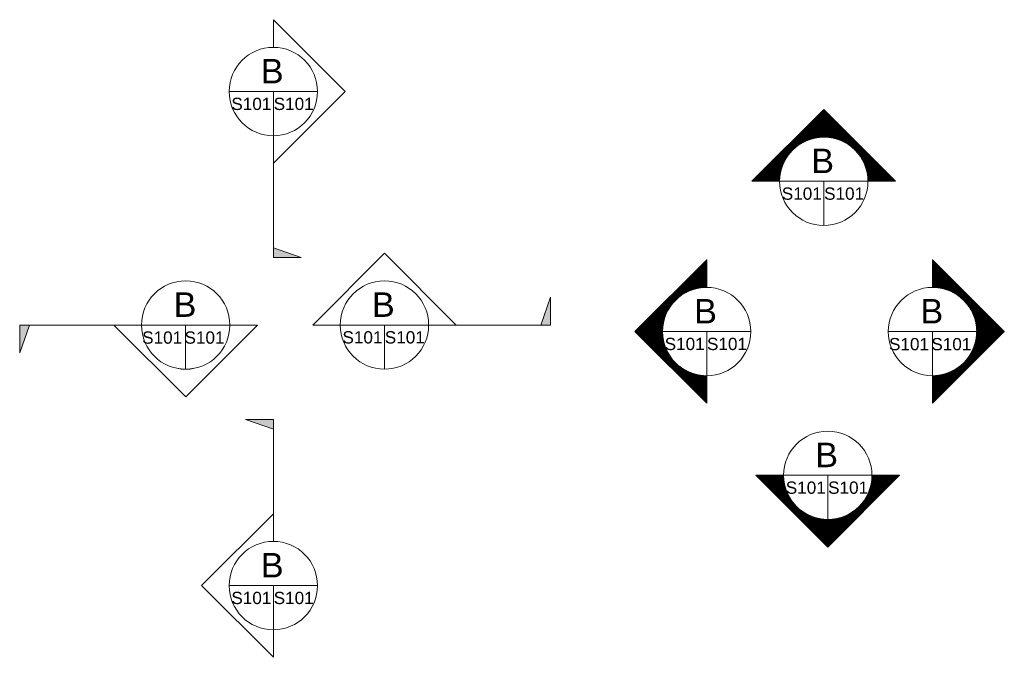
# Model space of a CAD drawing. Header units: inches. Extents: x -11669 to 46102, y -3394 to 33920.
# Tile 3 of 3: x 33868 to 46102, y 26001 to 33920. Entities that reach past the tile are written whole.
import ezdxf

# ---------------------------------------------------------------- set-up
doc = ezdxf.new("R2010")
doc.units = ezdxf.units.IN
doc.header["$MEASUREMENT"] = 0
doc.layers.add('G-ANNO-TEXT', color=7, linetype='Continuous', lineweight=0)
doc.styles.add('TITLE20', font='simplex.shx', dxfattribs={"height": 127000})

msp = doc.modelspace()

# ---------------------------------------------------------------- hatches: boundary and pattern name
at = {"layer": 'G-ANNO-TEXT'}
h = msp.add_hatch(dxfattribs=at)
h.set_pattern_fill('USER', color=256, angle=45, style=0, pattern_type=0)
h.set_pattern_definition([(45, (43287.3104, 32698.5441), (-0.7071068, 0.7071068), [])])
edge = h.paths.add_edge_path()
edge.add_arc((43858.5, 31912.7), 549, 0, 180, ccw=False)
edge.add_line((44407.5, 31912.7), (44749.2, 31912.7))
edge.add_line((44749.2, 31912.7), (43857.7, 32805))
edge.add_line((43857.7, 32805), (42966.2, 31912.7))
edge.add_line((42966.2, 31912.7), (43309.5, 31912.7))
at = {"layer": 'G-ANNO-TEXT', "linetype": 'Continuous'}
for points in [[(37019.9, 30965.3), (37364, 30965.3), (37019.9, 31086.5)], [(40462.4, 30127.5), (40462.4, 30471.7), (40341.3, 30127.5)], [(33868, 30127.5), (33868, 29783.4), (33989.2, 30127.5)], [(37019.9, 28953.3), (36675.7, 28953.3), (37019.9, 28832.1)]]:
    msp.add_hatch(color=7, dxfattribs=at).paths.add_polyline_path(points)
at = {"layer": 'G-ANNO-TEXT', "extrusion": (0, 0, -1)}
h = msp.add_hatch(dxfattribs=at)
h.set_pattern_fill('USER', color=256, angle=45, style=0, pattern_type=0)
h.set_pattern_definition([(45, (-40725.4759, 28834.1346), (-0.70710678, 0.70710678), [])])
edge = h.paths.add_edge_path()
edge.add_arc((-42403.6, 30045.9), 549, -90, 90, ccw=False)
edge.add_line((-42403.6, 29496.9), (-42403.6, 29155.2))
edge.add_line((-42403.6, 29155.2), (-41511.3, 30046.7))
edge.add_line((-41511.3, 30046.7), (-42403.6, 30938.2))
edge.add_line((-42403.6, 30938.2), (-42403.6, 30594.9))
at = {"layer": 'G-ANNO-TEXT'}
h = msp.add_hatch(dxfattribs=at)
h.set_pattern_fill('USER', color=256, angle=45, style=0, pattern_type=0)
h.set_pattern_definition([(45, (45995.0761, 28834.1346), (-0.7071068, 0.7071068), [])])
edge = h.paths.add_edge_path()
edge.add_arc((45209.3, 30045.9), 549, -90, 90, ccw=False)
edge.add_line((45209.3, 29496.9), (45209.3, 29155.2))
edge.add_line((45209.3, 29155.2), (46101.6, 30046.7))
edge.add_line((46101.6, 30046.7), (45209.3, 30938.2))
edge.add_line((45209.3, 30938.2), (45209.3, 30594.9))
at = {"layer": 'G-ANNO-TEXT', "extrusion": (0, 0, -1)}
h = msp.add_hatch(dxfattribs=at)
h.set_pattern_fill('USER', color=256, angle=45, style=0, pattern_type=0)
h.set_pattern_definition([(45, (-43336.8774, 26582.5749), (-0.7071068, 0.7071068), [])])
edge = h.paths.add_edge_path()
edge.add_arc((-43908.1, 28260.7), 549, -180, 0, ccw=False)
edge.add_line((-44457.1, 28260.7), (-44798.7, 28260.7))
edge.add_line((-44798.7, 28260.7), (-43907.3, 27368.4))
edge.add_line((-43907.3, 27368.4), (-43015.8, 28260.7))
edge.add_line((-43015.8, 28260.7), (-43359.1, 28260.7))

# ---------------------------------------------------------------- linework, layer by layer
at = {"layer": 'G-ANNO-TEXT'}
for p, q in [((36470.8, 33027.4), (37568.9, 33027.4)), ((42966.2, 31912.7), (43857.7, 32805)), ((44749.2, 31912.7), (43857.7, 32805)), ((43309.5, 31912.7), (42966.2, 31912.7)), ((43309.5, 31912.7), (44407.5, 31912.7)), ((43858.5, 31363.7), (43858.5, 31912.7)), ((44405.9, 31912.7), (44749.2, 31912.7)), ((35930.2, 29578.5), (35930.2, 30127.5)), ((38400.3, 29578.5), (38400.3, 30127.5)), ((41854.6, 30045.9), (41511.3, 30045.9)), ((41854.6, 30045.9), (42952.6, 30045.9)), ((42403.6, 29496.9), (42403.6, 30045.9)), ((45758.3, 30045.9), (44660.3, 30045.9)), ((45209.3, 29496.9), (45209.3, 30045.9)), ((45758.3, 30045.9), (46101.6, 30045.9)), ((43359.1, 28260.7), (43015.8, 28260.7)), ((43359.1, 28260.7), (44457.1, 28260.7)), ((43908.1, 27711.7), (43908.1, 28260.7)), ((44455.4, 28260.7), (44798.7, 28260.7)), ((36470.8, 26891.2), (37568.9, 26891.2)), ((37019.9, 26342.2), (37019.9, 26891.2))]:
    msp.add_line(p, q, dxfattribs=at)
at = {"layer": 'G-ANNO-TEXT', "color": 7, "linetype": 'Continuous', "lineweight": 0}
for p, q in [((37019.9, 33027.4), (37019.9, 30965.3)), ((36479.2, 30127.5), (33868, 30127.5)), ((37851.3, 30127.5), (40462.4, 30127.5)), ((37019.9, 27440.2), (37019.9, 28953.3))]:
    msp.add_line(p, q, dxfattribs=at)
at = {"layer": 'G-ANNO-TEXT', "extrusion": (0, 0, -1), "flags": 128}
for points in [[(-37019.9, 33576.4), (-37019.9, 33919.7), (-37912.2, 33028.2), (-37019.9, 32136.8), (-37019.9, 32478.4, -1), (-37019.9, 33576.4, -1)], [(-42403.6, 30594.9, -1), (-42403.6, 29496.9), (-42403.6, 29155.2), (-41511.3, 30046.7), (-42403.6, 30938.2), (-42403.6, 30594.9)], [(-36479.2, 30127.5), (-36822.5, 30127.5), (-35931, 29235.2), (-35039.5, 30127.5), (-35381.1, 30127.5, -1), (-36479.2, 30127.5, -1)], [(-43359.1, 28260.7, -1), (-44457.1, 28260.7), (-44798.7, 28260.7), (-43907.3, 27368.4), (-43015.8, 28260.7), (-43359.1, 28260.7)]]:
    msp.add_lwpolyline(points, format="xyb", dxfattribs=at)
at = {"layer": 'G-ANNO-TEXT', "flags": 128}
for points in [[(43309.5, 31912.7, -1), (44407.5, 31912.7), (44749.2, 31912.7), (43857.7, 32805), (42966.2, 31912.7), (43309.5, 31912.7)], [(38949.3, 30127.5), (39292.6, 30127.5), (38401.1, 31019.8), (37509.7, 30127.5), (37851.3, 30127.5, -1), (38949.3, 30127.5, -1)], [(45209.3, 30594.9, -1), (45209.3, 29496.9), (45209.3, 29155.2), (46101.6, 30046.7), (45209.3, 30938.2), (45209.3, 30594.9)], [(37019.9, 27440.2), (37019.9, 27783.5), (36127.6, 26892), (37019.9, 26000.5), (37019.9, 26342.2, -1), (37019.9, 27440.2, -1)]]:
    msp.add_lwpolyline(points, format="xyb", dxfattribs=at)
at = {"layer": 'G-ANNO-TEXT', "color": 7, "linetype": 'Continuous', "lineweight": 13, "flags": 128}
for points in [[(37019.9, 30965.3), (37364, 30965.3), (37019.9, 31086.5), (37019.9, 30965.3)], [(40462.4, 30127.5), (40462.4, 30471.7), (40341.3, 30127.5), (40462.4, 30127.5)], [(33868, 30127.5), (33868, 29783.4), (33989.2, 30127.5), (33868, 30127.5)], [(37019.9, 28953.3), (36675.7, 28953.3), (37019.9, 28832.1), (37019.9, 28953.3)]]:
    msp.add_lwpolyline(points, dxfattribs=at)
at = {"layer": 'G-ANNO-TEXT'}
for centre in [(37019.9, 33027.4), (43858.5, 31912.7), (38400.3, 30127.5), (42403.6, 30045.9), (43908.1, 28260.7), (37019.9, 26891.2)]:
    msp.add_circle(centre, 549, dxfattribs=at)
at = {"layer": 'G-ANNO-TEXT', "extrusion": (0, 0, -1)}
for centre in [(-35930.2, 30127.5), (-45209.3, 30045.9)]:
    msp.add_circle(centre, 549, dxfattribs=at)

# ---------------------------------------------------------------- texts
at = {"layer": 'G-ANNO-TEXT', "color": 7, "linetype": 'Continuous', "lineweight": 0, "style": 'TITLE20'}
for s, insert, char_height, attachment_point in [('{\\fArial|b0|i0|c0|p34;B}', (37005.4, 33280.9), 304.8, 5), ('{\\fArial|b0|i0|c0|p34;S101}', (36746.5, 32795.8), 152.4, 8), ('{\\fArial|b0|i0|c0|p34;S101}', (37272.4, 32795.8), 152.4, 8), ('{\\fArial|b0|i0|c0|p34;B}', (43844.1, 32166.2), 304.8, 5), ('{\\fArial|b0|i0|c0|p34;S101}', (43585.2, 31681.2), 152.4, 8), ('{\\fArial|b0|i0|c0|p34;S101}', (44111.1, 31681.2), 152.4, 8), ('{\\fArial|b0|i0|c0|p34;B}', (35921.8, 30381.1), 304.8, 5), ('{\\fArial|b0|i0|c0|p34;B}', (38385.9, 30381.1), 304.8, 5), ('{\\fArial|b0|i0|c0|p34;B}', (42389.1, 30299.4), 304.8, 5), ('{\\fArial|b0|i0|c0|p34;B}', (45200.9, 30299.4), 304.8, 5), ('{\\fArial|b0|i0|c0|p34;S101}', (35638.4, 29893.3), 152.4, 8), ('{\\fArial|b0|i0|c0|p34;S101}', (36164.4, 29893.3), 152.4, 8), ('{\\fArial|b0|i0|c0|p34;S101}', (38126.9, 29896), 152.4, 8), ('{\\fArial|b0|i0|c0|p34;S101}', (38652.9, 29896), 152.4, 8), ('{\\fArial|b0|i0|c0|p34;S101}', (42130.2, 29814.3), 152.4, 8), ('{\\fArial|b0|i0|c0|p34;S101}', (42656.2, 29814.3), 152.4, 8), ('{\\fArial|b0|i0|c0|p34;S101}', (44917.5, 29811.6), 152.4, 8), ('{\\fArial|b0|i0|c0|p34;S101}', (45443.5, 29811.6), 152.4, 8), ('{\\fArial|b0|i0|c0|p34;B}', (43893.6, 28514.2), 304.8, 5), ('{\\fArial|b0|i0|c0|p34;S101}', (43634.7, 28029.1), 152.4, 8), ('{\\fArial|b0|i0|c0|p34;S101}', (44160.7, 28029.1), 152.4, 8), ('{\\fArial|b0|i0|c0|p34;B}', (37005.4, 27144.7), 304.8, 5), ('{\\fArial|b0|i0|c0|p34;S101}', (36746.5, 26659.6), 152.4, 8), ('{\\fArial|b0|i0|c0|p34;S101}', (37272.4, 26659.6), 152.4, 8)]:
    msp.add_mtext(s, dxfattribs=dict(at, insert=insert, char_height=char_height, attachment_point=attachment_point))

doc.saveas('drawing.dxf')
